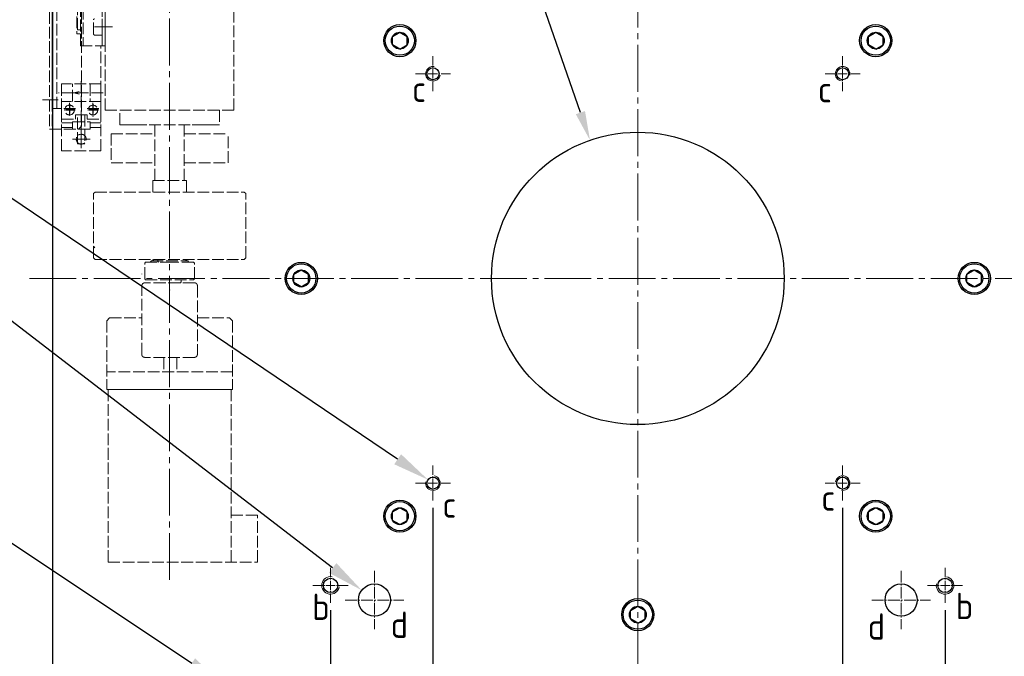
# Model space of a CAD drawing. Header units: millimetres. Extents: x 8836 to 10222, y 1969 to 2926.
# Tile 24 of 37: x 9194 to 9531, y 2358 to 2576. Entities that reach past the tile are written whole.
import ezdxf

# ---------------------------------------------------------------- set-up
doc = ezdxf.new("R2010")
doc.units = ezdxf.units.MM
doc.header["$LTSCALE"] = 0.8
for name, pattern in [('CENTER', [7, 4, -1, 1, -1]), ('GEN3', [6.25, 5, -1.25]), ('GEN7', [13.75, 10, -1.25, 1.25, -1.25])]:
    doc.linetypes.add(name, pattern=pattern)
doc.layers.get('0').update_dxf_attribs({"lineweight": 30})
for name, color, linetype, lineweight in [('3', 6, 'GEN3', 15), ('5', 3, 'Continuous', 15), ('6', 2, 'Continuous', 15), ('7', 4, 'GEN7', 15), ('AM_0', 7, 'Continuous', 30)]:
    doc.layers.add(name, color=color, linetype=linetype, lineweight=lineweight)
doc.styles.get("Standard").update_dxf_attribs({"font": 'ISOCP.SHX', "bigfont": 'EXTFONT.SHX'})
doc.dimstyles.new('GEN-ISO$0', dxfattribs={"dimtxt": 3.2, "dimasz": 2.5, "dimexe": 1, "dimexo": 0.5, "dimgap": 1, "dimtad": 1, "dimdec": 3, "dimdsep": 46, "dimtxsty": 'STANDARD', "dimblk1": 'OPEN', "dimblk2": 'OPEN', "dimsah": 1, "dimcen": 0, "dimclrd": 256, "dimclre": 256, "dimclrt": 2, "dimadec": 0, "dimazin": 0, "dimtp": 0.1, "dimtm": 0.1, "dimtfac": 0.71, "dimtdec": 3, "dimtmove": 0, "dimatfit": 3, "dimldrblk": 'OPEN', "dimfxl": 1, "dimtzin": 0, "dimarcsym": 0})
doc.dimstyles.new('GEN-ISO$3', dxfattribs={"dimtxt": 3.2, "dimasz": 2.5, "dimexe": 1, "dimexo": 0.5, "dimgap": 1, "dimtad": 1, "dimtoh": 1, "dimdec": 3, "dimdsep": 46, "dimtxsty": 'STANDARD', "dimblk1": 'OPEN', "dimblk2": 'OPEN', "dimsah": 1, "dimcen": 0, "dimclrd": 256, "dimclre": 256, "dimclrt": 2, "dimadec": 0, "dimazin": 0, "dimtp": 0.1, "dimtm": 0.1, "dimtfac": 0.71, "dimtdec": 3, "dimtofl": 0, "dimtmove": 0, "dimatfit": 0, "dimldrblk": 'OPEN', "dimfxl": 1, "dimtzin": 0, "dimarcsym": 0})

# ---------------------------------------------------------------- blocks, each defined once
blk = doc.blocks.new('_OPEN')
at = {"color": 0, "linetype": 'ByBlock'}
for p, q in [((-1, 0.167), (0, 0)), ((0, 0), (-1, -0.167)), ((0, 0), (-1, 0))]:
    blk.add_line(p, q, dxfattribs=at)
blk = doc.blocks.new('*D324')
at = {"layer": '5', "lineweight": -2, "transparency": 16777216}
for p, q in [((9335.59, 2409.07), (9335.59, 2237.7)), ((9475.59, 2409.07), (9475.59, 2237.7)), ((9348.09, 2242.7), (9463.09, 2242.7))]:
    blk.add_line(p, q, dxfattribs=at)
at = {"layer": '5', "transparency": 16777216}
blk.add_solid([(9463.09, 2244.79), (9463.09, 2240.62), (9475.59, 2242.7)], dxfattribs=at)
at = {"layer": 'DEFPOINTS', "color": 0, "transparency": 16777216}
for p in [(9335.59, 2411.57), (9475.59, 2411.57), (9475.59, 2242.7)]:
    blk.add_point(p, dxfattribs=at)
at = {"layer": '5', "lineweight": -2, "transparency": 16777216, "xscale": 12.5, "yscale": 12.5, "zscale": 12.5, "rotation": 180}
blk.add_blockref('_OPEN', (9335.59, 2242.7), dxfattribs=at)
at = {"layer": '5', "color": 2, "transparency": 16777216, "insert": (9405.59, 2252.7), "char_height": 10, "attachment_point": 5}
blk.add_mtext('□140', dxfattribs=at)
blk = doc.blocks.new('*D325')
at = {"layer": '5', "lineweight": -2, "transparency": 16777216}
for p, q in [((9300.59, 2374.07), (9300.59, 2213.93)), ((9510.59, 2374.07), (9510.59, 2213.93)), ((9313.09, 2218.93), (9498.09, 2218.93))]:
    blk.add_line(p, q, dxfattribs=at)
at = {"layer": '5', "transparency": 16777216}
blk.add_solid([(9498.09, 2221.01), (9498.09, 2216.84), (9510.59, 2218.93)], dxfattribs=at)
at = {"layer": 'DEFPOINTS', "color": 0, "transparency": 16777216}
for p in [(9300.59, 2376.57), (9510.59, 2376.57), (9510.59, 2218.93)]:
    blk.add_point(p, dxfattribs=at)
at = {"layer": '5', "lineweight": -2, "transparency": 16777216, "xscale": 12.5, "yscale": 12.5, "zscale": 12.5, "rotation": 180}
blk.add_blockref('_OPEN', (9300.59, 2218.93), dxfattribs=at)
at = {"layer": '5', "color": 2, "transparency": 16777216, "insert": (9405.59, 2228.93), "char_height": 10, "attachment_point": 5}
blk.add_mtext('□210', dxfattribs=at)
blk = doc.blocks.new('*D333')
at = {"layer": '5', "lineweight": -2, "transparency": 16777216}
for p, q in [((9135.2, 2553.03), (9065.79, 2553.03)), ((9323.52, 2425.73), (9135.2, 2553.03))]:
    blk.add_line(p, q, dxfattribs=at)
at = {"layer": '5', "transparency": 16777216}
blk.add_solid([(9324.69, 2427.45), (9322.35, 2424), (9333.87, 2418.73)], dxfattribs=at)
at = {"layer": 'DEFPOINTS', "color": 0, "transparency": 16777216}
for p in [(9333.87, 2418.73), (9337.3, 2416.41)]:
    blk.add_point(p, dxfattribs=at)
at = {"layer": '5', "color": 2, "transparency": 16777216, "insert": (9098, 2563.03), "char_height": 10, "attachment_point": 5}
blk.add_mtext('4-M5深さ15', dxfattribs=at)
blk = doc.blocks.new('*D334')
at = {"layer": '5', "lineweight": -2, "transparency": 16777216}
for p, q in [((9142.39, 2429.78), (9073.98, 2429.78)), ((9253.14, 2355.87), (9142.39, 2429.78))]:
    blk.add_line(p, q, dxfattribs=at)
at = {"layer": '5', "transparency": 16777216}
blk.add_solid([(9254.3, 2357.6), (9251.99, 2354.14), (9263.54, 2348.93)], dxfattribs=at)
at = {"layer": 'DEFPOINTS', "color": 0, "transparency": 16777216}
for p in [(9263.54, 2348.93), (9267.63, 2346.2)]:
    blk.add_point(p, dxfattribs=at)
at = {"layer": '5', "color": 2, "transparency": 16777216, "insert": (9105.69, 2439.78), "char_height": 10, "attachment_point": 5}
blk.add_mtext('8-M6深さ15', dxfattribs=at)
blk = doc.blocks.new('*D341')
at = {"layer": '5', "lineweight": -2, "transparency": 16777216}
for p, q in [((9156.56, 2499.74), (9058.23, 2499.74)), ((9301.31, 2388.53), (9156.56, 2499.74))]:
    blk.add_line(p, q, dxfattribs=at)
at = {"layer": '5', "transparency": 16777216}
blk.add_solid([(9302.58, 2390.19), (9300.04, 2386.88), (9311.23, 2380.92)], dxfattribs=at)
at = {"layer": 'DEFPOINTS', "color": 0, "transparency": 16777216}
for p in [(9311.23, 2380.92), (9319.95, 2374.22)]:
    blk.add_point(p, dxfattribs=at)
at = {"layer": '5', "color": 2, "transparency": 16777216, "insert": (9104.9, 2509.74), "char_height": 10, "attachment_point": 5}
blk.add_mtext('丸カンボルト用穴', dxfattribs=at)
blk = doc.blocks.new('*D323')
at = {"layer": '5', "lineweight": -2, "transparency": 16777216}
for p, q in [((9137.19, 2369.71), (9068.78, 2369.71)), ((9226.19, 2329.13), (9137.19, 2369.71))]:
    blk.add_line(p, q, dxfattribs=at)
at = {"layer": '5', "transparency": 16777216}
blk.add_solid([(9227.05, 2331.03), (9225.33, 2327.24), (9237.56, 2323.95)], dxfattribs=at)
at = {"layer": 'DEFPOINTS', "color": 0, "transparency": 16777216}
for p in [(9237.56, 2323.95), (9243.61, 2321.19)]:
    blk.add_point(p, dxfattribs=at)
at = {"layer": '5', "color": 2, "transparency": 16777216, "insert": (9100.49, 2379.71), "char_height": 10, "attachment_point": 5}
blk.add_mtext('8-M8深さ15', dxfattribs=at)
blk = doc.blocks.new('*D340')
at = {"layer": '5', "lineweight": -2, "transparency": 16777216}
for p, q in [((9358.14, 2624.77), (9290.31, 2624.77)), ((9385.98, 2544.27), (9358.14, 2624.77))]:
    blk.add_line(p, q, dxfattribs=at)
at = {"layer": '5', "transparency": 16777216}
blk.add_solid([(9387.55, 2544.82), (9384.4, 2543.73), (9389.25, 2534.82)], dxfattribs=at)
at = {"layer": 'DEFPOINTS', "color": 0, "transparency": 16777216}
for p in [(9389.25, 2534.82), (9421.93, 2440.31)]:
    blk.add_point(p, dxfattribs=at)
at = {"layer": '5', "color": 2, "transparency": 16777216, "insert": (9322.22, 2634.93), "char_height": 11.2, "attachment_point": 5}
blk.add_mtext('∅100(貫通)', dxfattribs=at)
blk = doc.blocks.new('19012810')
at = {"color": 4, "linetype": 'CENTER'}
for p, q in [((7599.79, 5612.76), (7599.79, 5608.94)), ((7599.94, 5612.76), (7599.94, 5608.94)), ((7601.91, 5610.87), (7597.66, 5610.87)), ((7601.91, 5602.87), (7597.84, 5602.87)), ((7599.79, 5604.79), (7599.79, 5601.15)), ((7599.94, 5604.79), (7599.94, 5601.15))]:
    blk.add_line(p, q, dxfattribs=at)
at = {"color": 7, "linetype": 'Continuous'}
blk.add_point((7598.19, 5602.87), dxfattribs=at)
at = {"layer": '3'}
for p, q in [((7445.29, 5616.07), (7445.29, 5667.07)), ((7445.29, 5667.07), (7461.29, 5667.07)), ((7461.29, 5658.07), (7461.29, 5667.07)), ((7548.79, 5662.57), (7549.29, 5663.07)), ((7549.29, 5663.07), (7571.29, 5663.07)), ((7571.79, 5662.57), (7571.29, 5663.07)), ((7548.79, 5611.57), (7548.79, 5662.57)), ((7571.79, 5611.57), (7571.79, 5662.57)), ((7445.29, 5658.07), (7504.29, 5658.07)), ((7527.79, 5658.57), (7504.29, 5658.57)), ((7504.29, 5615.57), (7504.29, 5658.57)), ((7504.29, 5616.07), (7504.29, 5658.07)), ((7504.29, 5616.07), (7504.29, 5658.07)), ((7504.29, 5657.07), (7504.29, 5617.07)), ((7504.29, 5657.07), (7504.29, 5617.07)), ((7510.29, 5658.57), (7510.29, 5615.57)), ((7527.79, 5658.57), (7528.79, 5657.57)), ((7528.79, 5646.57), (7528.79, 5657.57)), ((7581.79, 5657.07), (7591.79, 5657.07)), ((7581.79, 5657.07), (7591.79, 5657.07)), ((7581.79, 5642.07), (7581.79, 5657.07)), ((7591.79, 5642.07), (7591.79, 5657.07)), ((7599.79, 5659.07), (7650.29, 5659.07)), ((7599.79, 5615.07), (7599.79, 5659.07)), ((7599.79, 5654.07), (7594.79, 5654.07)), ((7594.79, 5654.07), (7594.79, 5620.07)), ((7594.79, 5650.32), (7594.79, 5651.82)), ((7594.79, 5646.32), (7594.79, 5650.32)), ((7539.79, 5646.56), (7516.29, 5646.56)), ((7594.79, 5644.82), (7594.79, 5646.32)), ((7515.29, 5645.56), (7515.29, 5628.57)), ((7540.79, 5645.56), (7540.79, 5628.57)), ((7542.09, 5645.57), (7541.79, 5645.27)), ((7541.79, 5628.87), (7541.79, 5645.27)), ((7542.09, 5645.57), (7547.49, 5645.57)), ((7547.49, 5645.57), (7547.79, 5645.27)), ((7547.79, 5645.27), (7547.79, 5637.07)), ((7547.79, 5643.57), (7547.79, 5645.27)), ((7547.79, 5643.57), (7547.99, 5643.57)), ((7548.29, 5643.27), (7547.99, 5643.57)), ((7548.29, 5630.87), (7548.29, 5643.27)), ((7515.29, 5639.57), (7510.29, 5639.57)), ((7541.09, 5641.07), (7540.79, 5640.77)), ((7540.79, 5640.77), (7540.79, 5633.37)), ((7541.09, 5641.07), (7541.79, 5641.07)), ((7548.29, 5642.52), (7548.59, 5642.82)), ((7548.59, 5642.82), (7548.79, 5642.82)), ((7575.79, 5642.82), (7571.79, 5642.82)), ((7575.79, 5631.32), (7575.79, 5642.82)), ((7594.79, 5642.07), (7575.79, 5642.07)), ((7594.79, 5642.07), (7575.79, 5642.07)), ((7537.62, 5637.07), (7538.95, 5637.07)), ((7547.79, 5628.87), (7547.79, 5637.07)), ((7515.29, 5635.07), (7510.29, 5635.07)), ((7547.79, 5633.37), (7548.09, 5633.07)), ((7548.09, 5633.07), (7548.79, 5633.07)), ((7547.79, 5630.57), (7547.99, 5630.57)), ((7547.99, 5630.57), (7548.29, 5630.87)), ((7548.29, 5631.62), (7548.59, 5631.32)), ((7548.59, 5631.32), (7548.79, 5631.32)), ((7571.79, 5631.32), (7575.79, 5631.32)), ((7594.79, 5632.07), (7575.79, 5632.07)), ((7594.79, 5632.07), (7575.79, 5632.07)), ((7581.79, 5617.07), (7581.79, 5632.07)), ((7591.79, 5617.07), (7591.79, 5632.07)), ((7516.29, 5627.57), (7539.79, 5627.57)), ((7528.79, 5616.57), (7528.79, 5627.57)), ((7542.09, 5628.57), (7541.79, 5628.87)), ((7542.09, 5628.57), (7547.49, 5628.57)), ((7547.49, 5628.57), (7547.79, 5628.87)), ((7594.79, 5629.31), (7594.79, 5627.81)), ((7594.79, 5627.81), (7594.79, 5623.81)), ((7594.79, 5623.81), (7594.79, 5622.31)), ((7594.79, 5620.07), (7599.79, 5620.07)), ((7445.29, 5616.07), (7504.29, 5616.07)), ((7528.79, 5616.57), (7527.79, 5615.57)), ((7591.79, 5617.07), (7581.79, 5617.07)), ((7591.79, 5617.07), (7581.79, 5617.07)), ((7527.79, 5615.57), (7504.29, 5615.57)), ((7585.89, 5613.57), (7585.89, 5600.17)), ((7585.89, 5613.57), (7585.89, 5600.17)), ((7585.89, 5613.57), (7621.79, 5613.57)), ((7593.89, 5613.57), (7593.89, 5609.87)), ((7595.49, 5613.57), (7595.49, 5609.87)), ((7596.79, 5613.57), (7608.79, 5613.57)), ((7596.79, 5608.87), (7596.79, 5613.57)), ((7599.79, 5615.07), (7650.29, 5615.07)), ((7602.79, 5613.57), (7602.79, 5600.17)), ((7605.79, 5614.34), (7605.79, 5599.12)), ((7608.79, 5613.57), (7608.79, 5600.17)), ((7644.79, 5615.07), (7621.79, 5615.07)), ((7621.79, 5606.57), (7621.79, 5615.07)), ((7621.79, 5614.07), (7644.79, 5614.07)), ((7641.29, 5615.07), (7623.29, 5615.07)), ((7625.54, 5611.37), (7625.54, 5614.07)), ((7625.54, 5614.07), (7631.04, 5614.07)), ((7548.79, 5611.57), (7549.29, 5611.07)), ((7549.29, 5611.07), (7571.29, 5611.07)), ((7571.79, 5611.57), (7571.29, 5611.07)), ((7593.39, 5609.87), (7593.39, 5603.87)), ((7595.89, 5609.87), (7593.39, 5609.87)), ((7595.89, 5603.87), (7595.89, 5609.87)), ((7599.94, 5612.47), (7599.79, 5612.47)), ((7599.79, 5609.27), (7599.94, 5609.27)), ((7608.79, 5609.87), (7602.79, 5609.87)), ((7605.79, 5604.39), (7605.79, 5609.34)), ((7625.84, 5611.07), (7630.74, 5611.07)), ((7609.72, 5606.87), (7587.03, 5606.87)), ((7598.29, 5608.12), (7588.29, 5608.12)), ((7588.29, 5605.62), (7588.29, 5608.12)), ((7593.39, 5605.97), (7594.39, 5606.97)), ((7593.39, 5595.97), (7593.39, 5605.97)), ((7594.39, 5606.97), (7672.39, 5606.97)), ((7598.29, 5608.87), (7596.79, 5608.87)), ((7598.29, 5604.87), (7598.29, 5608.87)), ((7605.79, 5604.39), (7605.33, 5606.11)), ((7605.79, 5604.39), (7606.25, 5606.11)), ((7644.79, 5607.57), (7621.79, 5607.57)), ((7644.79, 5607.57), (7621.79, 5607.57)), ((7621.79, 5606.57), (7644.79, 5606.57)), ((7621.79, 5606.57), (7644.79, 5606.57)), ((7625.89, 5605.37), (7625.89, 5606.57)), ((7627.29, 5605.62), (7627.29, 5606.57)), ((7588.29, 5605.62), (7598.29, 5605.62)), ((7593.39, 5603.87), (7595.89, 5603.87)), ((7593.89, 5603.87), (7593.89, 5600.17)), ((7595.49, 5603.87), (7595.49, 5600.17)), ((7596.79, 5600.17), (7596.79, 5604.87)), ((7598.29, 5604.87), (7596.79, 5604.87)), ((7599.94, 5604.47), (7599.79, 5604.47)), ((7602.79, 5603.87), (7608.79, 5603.87)), ((7631.89, 5605.37), (7625.89, 5605.37)), ((7627.29, 5605.62), (7637.29, 5605.62)), ((7585.89, 5600.17), (7600.39, 5600.17)), ((7608.79, 5600.17), (7596.79, 5600.17)), ((7599.79, 5601.27), (7599.94, 5601.27)), ((7600.39, 5600.17), (7600.39, 5596.97)), ((7673.39, 5596.97), (7593.39, 5596.97)), ((7673.39, 5595.97), (7593.39, 5595.97)), ((7600.39, 5598.57), (7666.39, 5598.57)), ((7600.39, 5596.97), (7666.39, 5596.97)), ((7600.39, 5596.97), (7666.39, 5596.97))]:
    blk.add_line(p, q, dxfattribs=at)
for points in [[(7515.29, 5645.56), (7515.29, 5645.57), (7515.29, 5645.58), (7515.29, 5645.6), (7515.29, 5645.6), (7515.29, 5645.61), (7515.29, 5645.62), (7515.29, 5645.64), (7515.29, 5645.65), (7515.29, 5645.67), (7515.3, 5645.68), (7515.3, 5645.69), (7515.3, 5645.7), (7515.3, 5645.71), (7515.3, 5645.73), (7515.3, 5645.74), (7515.31, 5645.76), (7515.31, 5645.77), (7515.31, 5645.78), (7515.31, 5645.79), (7515.32, 5645.8), (7515.32, 5645.81), (7515.32, 5645.82), (7515.32, 5645.83), (7515.33, 5645.84), (7515.33, 5645.86), (7515.33, 5645.86), (7515.34, 5645.87), (7515.34, 5645.88), (7515.35, 5645.9), (7515.35, 5645.91), (7515.36, 5645.92), (7515.36, 5645.94), (7515.36, 5645.94), (7515.37, 5645.95), (7515.37, 5645.96), (7515.38, 5645.98), (7515.38, 5645.99), (7515.39, 5646), (7515.4, 5646.01), (7515.4, 5646.02), (7515.4, 5646.03), (7515.41, 5646.04), (7515.42, 5646.05), (7515.42, 5646.07), (7515.43, 5646.08), (7515.44, 5646.09), (7515.44, 5646.1), (7515.45, 5646.1), (7515.46, 5646.12), (7515.46, 5646.13), (7515.47, 5646.14), (7515.48, 5646.15), (7515.49, 5646.17), (7515.5, 5646.17), (7515.5, 5646.18), (7515.51, 5646.19), (7515.52, 5646.2), (7515.53, 5646.21), (7515.54, 5646.22), (7515.55, 5646.23), (7515.55, 5646.24), (7515.56, 5646.24), (7515.57, 5646.25), (7515.58, 5646.26), (7515.58, 5646.27), (7515.59, 5646.27), (7515.6, 5646.28), (7515.61, 5646.29), (7515.61, 5646.3), (7515.62, 5646.3), (7515.63, 5646.31), (7515.64, 5646.32), (7515.65, 5646.33), (7515.66, 5646.34), (7515.67, 5646.35), (7515.68, 5646.35), (7515.68, 5646.36), (7515.7, 5646.37), (7515.71, 5646.38), (7515.72, 5646.38), (7515.73, 5646.39), (7515.74, 5646.4), (7515.75, 5646.4), (7515.76, 5646.41), (7515.77, 5646.42), (7515.78, 5646.42), (7515.8, 5646.43), (7515.81, 5646.44), (7515.82, 5646.45), (7515.83, 5646.45), (7515.83, 5646.45), (7515.85, 5646.46), (7515.86, 5646.47), (7515.87, 5646.47), (7515.89, 5646.48), (7515.9, 5646.48), (7515.9, 5646.49), (7515.91, 5646.49), (7515.92, 5646.49), (7515.94, 5646.5), (7515.95, 5646.5), (7515.96, 5646.51), (7515.98, 5646.51), (7515.98, 5646.51), (7515.99, 5646.52), (7516.01, 5646.52), (7516.02, 5646.52), (7516.03, 5646.53), (7516.03, 5646.53), (7516.05, 5646.53), (7516.06, 5646.54), (7516.07, 5646.54), (7516.08, 5646.54), (7516.09, 5646.54), (7516.11, 5646.54), (7516.12, 5646.55), (7516.14, 5646.55), (7516.15, 5646.55), (7516.16, 5646.55), (7516.17, 5646.55), (7516.18, 5646.56), (7516.2, 5646.56), (7516.21, 5646.56), (7516.22, 5646.56), (7516.24, 5646.56), (7516.25, 5646.56), (7516.25, 5646.56), (7516.27, 5646.56), (7516.28, 5646.56), (7516.29, 5646.56)], [(7516.29, 5646.56), (7516.28, 5646.56), (7516.27, 5646.56), (7516.25, 5646.56), (7516.25, 5646.56), (7516.24, 5646.56), (7516.22, 5646.56), (7516.21, 5646.56), (7516.2, 5646.56), (7516.18, 5646.56), (7516.17, 5646.55), (7516.16, 5646.55), (7516.15, 5646.55), (7516.14, 5646.55), (7516.12, 5646.55), (7516.11, 5646.54), (7516.09, 5646.54), (7516.08, 5646.54), (7516.07, 5646.54), (7516.06, 5646.54), (7516.05, 5646.53), (7516.03, 5646.53), (7516.03, 5646.53), (7516.02, 5646.52), (7516.01, 5646.52), (7515.99, 5646.52), (7515.98, 5646.51), (7515.98, 5646.51), (7515.96, 5646.51), (7515.95, 5646.5), (7515.94, 5646.5), (7515.92, 5646.49), (7515.91, 5646.49), (7515.9, 5646.49), (7515.9, 5646.48), (7515.89, 5646.48), (7515.87, 5646.47), (7515.86, 5646.47), (7515.85, 5646.46), (7515.83, 5646.45), (7515.83, 5646.45), (7515.82, 5646.45), (7515.81, 5646.44), (7515.8, 5646.43), (7515.78, 5646.42), (7515.77, 5646.42), (7515.76, 5646.41), (7515.75, 5646.4), (7515.74, 5646.4), (7515.73, 5646.39), (7515.72, 5646.38), (7515.71, 5646.38), (7515.7, 5646.37), (7515.68, 5646.36), (7515.68, 5646.35), (7515.67, 5646.35), (7515.66, 5646.34), (7515.65, 5646.33), (7515.64, 5646.32), (7515.63, 5646.31), (7515.62, 5646.3), (7515.61, 5646.3), (7515.61, 5646.29), (7515.6, 5646.28), (7515.59, 5646.27), (7515.58, 5646.27), (7515.58, 5646.26), (7515.57, 5646.25), (7515.56, 5646.24), (7515.55, 5646.24), (7515.55, 5646.23), (7515.54, 5646.22), (7515.53, 5646.21), (7515.52, 5646.2), (7515.51, 5646.19), (7515.5, 5646.18), (7515.5, 5646.17), (7515.49, 5646.17), (7515.48, 5646.15), (7515.47, 5646.14), (7515.46, 5646.13), (7515.46, 5646.12), (7515.45, 5646.1), (7515.44, 5646.1), (7515.44, 5646.09), (7515.43, 5646.08), (7515.42, 5646.07), (7515.42, 5646.05), (7515.41, 5646.04), (7515.4, 5646.03), (7515.4, 5646.02), (7515.4, 5646.01), (7515.39, 5646), (7515.38, 5645.99), (7515.38, 5645.98), (7515.37, 5645.96), (7515.37, 5645.95), (7515.36, 5645.94), (7515.36, 5645.94), (7515.36, 5645.92), (7515.35, 5645.91), (7515.35, 5645.9), (7515.34, 5645.88), (7515.34, 5645.87), (7515.33, 5645.86), (7515.33, 5645.86), (7515.33, 5645.84), (7515.32, 5645.83), (7515.32, 5645.82), (7515.32, 5645.81), (7515.32, 5645.8), (7515.31, 5645.79), (7515.31, 5645.78), (7515.31, 5645.77), (7515.31, 5645.76), (7515.3, 5645.74), (7515.3, 5645.73), (7515.3, 5645.71), (7515.3, 5645.7), (7515.3, 5645.69), (7515.3, 5645.68), (7515.29, 5645.67), (7515.29, 5645.65), (7515.29, 5645.64), (7515.29, 5645.62), (7515.29, 5645.61), (7515.29, 5645.6), (7515.29, 5645.6), (7515.29, 5645.58), (7515.29, 5645.57), (7515.29, 5645.56)], [(7539.79, 5646.56), (7539.8, 5646.56), (7539.82, 5646.56), (7539.83, 5646.56), (7539.84, 5646.56), (7539.85, 5646.56), (7539.87, 5646.56), (7539.89, 5646.56), (7539.91, 5646.55), (7539.93, 5646.55), (7539.95, 5646.55), (7539.96, 5646.55), (7539.97, 5646.54), (7539.99, 5646.54), (7540.01, 5646.54), (7540.03, 5646.53), (7540.04, 5646.53), (7540.06, 5646.52), (7540.07, 5646.52), (7540.08, 5646.52), (7540.1, 5646.51), (7540.12, 5646.51), (7540.13, 5646.5)], [(7540.79, 5645.56), (7540.79, 5645.57), (7540.79, 5645.58), (7540.79, 5645.6), (7540.79, 5645.6), (7540.79, 5645.61), (7540.79, 5645.62), (7540.78, 5645.64), (7540.78, 5645.65), (7540.78, 5645.67), (7540.78, 5645.68), (7540.78, 5645.69), (7540.78, 5645.7), (7540.78, 5645.71), (7540.77, 5645.73), (7540.77, 5645.74), (7540.77, 5645.76), (7540.77, 5645.77), (7540.76, 5645.78), (7540.76, 5645.79), (7540.76, 5645.8), (7540.76, 5645.81), (7540.75, 5645.82), (7540.75, 5645.83), (7540.75, 5645.84), (7540.74, 5645.86), (7540.74, 5645.86), (7540.74, 5645.87), (7540.73, 5645.88), (7540.73, 5645.9), (7540.72, 5645.91), (7540.72, 5645.92), (7540.71, 5645.94), (7540.71, 5645.94), (7540.71, 5645.95), (7540.7, 5645.96), (7540.7, 5645.98), (7540.69, 5645.99), (7540.69, 5646), (7540.68, 5646.01), (7540.68, 5646.02), (7540.67, 5646.03), (7540.67, 5646.04), (7540.66, 5646.05), (7540.65, 5646.07), (7540.64, 5646.08), (7540.64, 5646.09), (7540.63, 5646.1), (7540.63, 5646.1), (7540.62, 5646.12), (7540.61, 5646.13), (7540.6, 5646.14), (7540.59, 5646.15), (7540.58, 5646.17), (7540.58, 5646.17), (7540.58, 5646.18), (7540.57, 5646.19), (7540.56, 5646.2), (7540.55, 5646.21), (7540.54, 5646.22), (7540.53, 5646.23), (7540.52, 5646.24), (7540.52, 5646.24), (7540.51, 5646.25), (7540.5, 5646.26), (7540.49, 5646.27), (7540.49, 5646.27), (7540.48, 5646.28), (7540.47, 5646.29), (7540.46, 5646.3), (7540.46, 5646.3), (7540.45, 5646.31), (7540.44, 5646.32), (7540.43, 5646.33), (7540.42, 5646.34), (7540.4, 5646.35), (7540.4, 5646.35), (7540.39, 5646.36), (7540.38, 5646.37), (7540.37, 5646.38), (7540.36, 5646.38), (7540.34, 5646.39), (7540.33, 5646.4), (7540.32, 5646.4), (7540.32, 5646.41), (7540.31, 5646.42), (7540.29, 5646.42), (7540.28, 5646.43), (7540.27, 5646.44), (7540.25, 5646.45), (7540.25, 5646.45), (7540.24, 5646.45), (7540.23, 5646.46), (7540.22, 5646.47), (7540.2, 5646.47), (7540.19, 5646.48), (7540.18, 5646.48), (7540.17, 5646.49), (7540.16, 5646.49), (7540.15, 5646.49), (7540.14, 5646.5), (7540.12, 5646.5), (7540.11, 5646.51), (7540.1, 5646.51), (7540.09, 5646.51), (7540.08, 5646.52), (7540.07, 5646.52), (7540.06, 5646.52), (7540.05, 5646.53), (7540.04, 5646.53), (7540.03, 5646.53), (7540.01, 5646.54), (7540, 5646.54), (7540, 5646.54), (7539.98, 5646.54), (7539.97, 5646.54), (7539.95, 5646.55), (7539.94, 5646.55), (7539.92, 5646.55), (7539.92, 5646.55), (7539.91, 5646.55), (7539.89, 5646.56), (7539.88, 5646.56), (7539.87, 5646.56), (7539.85, 5646.56), (7539.84, 5646.56), (7539.83, 5646.56), (7539.82, 5646.56), (7539.81, 5646.56), (7539.79, 5646.56), (7539.79, 5646.56)], [(7540.13, 5646.5), (7540.16, 5646.49), (7540.22, 5646.46), (7540.28, 5646.43), (7540.31, 5646.42), (7540.31, 5646.41), (7540.32, 5646.41), (7540.33, 5646.4), (7540.34, 5646.4), (7540.34, 5646.39), (7540.35, 5646.39), (7540.36, 5646.38), (7540.39, 5646.36), (7540.45, 5646.31), (7540.5, 5646.27), (7540.54, 5646.22), (7540.57, 5646.19), (7540.57, 5646.18), (7540.58, 5646.17), (7540.58, 5646.17), (7540.59, 5646.16), (7540.59, 5646.15), (7540.6, 5646.14), (7540.61, 5646.14), (7540.61, 5646.13), (7540.61, 5646.12), (7540.62, 5646.11), (7540.62, 5646.11), (7540.63, 5646.1), (7540.63, 5646.09), (7540.64, 5646.08), (7540.66, 5646.05), (7540.69, 5645.99), (7540.72, 5645.93), (7540.74, 5645.86), (7540.75, 5645.83), (7540.75, 5645.82), (7540.76, 5645.8), (7540.76, 5645.8), (7540.76, 5645.79), (7540.76, 5645.78), (7540.77, 5645.77), (7540.77, 5645.76), (7540.77, 5645.73), (7540.78, 5645.66), (7540.79, 5645.59), (7540.79, 5645.56)], [(7516.29, 5627.57), (7516.28, 5627.57), (7516.27, 5627.57), (7516.25, 5627.57), (7516.25, 5627.57), (7516.24, 5627.57), (7516.22, 5627.57), (7516.21, 5627.57), (7516.2, 5627.58), (7516.18, 5627.58), (7516.17, 5627.58), (7516.16, 5627.58), (7516.15, 5627.58), (7516.14, 5627.58), (7516.12, 5627.58), (7516.11, 5627.59), (7516.09, 5627.59), (7516.08, 5627.59), (7516.07, 5627.59), (7516.06, 5627.6), (7516.05, 5627.6), (7516.03, 5627.6), (7516.03, 5627.61), (7516.02, 5627.61), (7516.01, 5627.61), (7515.99, 5627.62), (7515.98, 5627.62), (7515.98, 5627.62), (7515.96, 5627.62), (7515.95, 5627.63), (7515.94, 5627.63), (7515.92, 5627.64), (7515.91, 5627.64), (7515.9, 5627.65), (7515.9, 5627.65), (7515.89, 5627.66), (7515.87, 5627.66), (7515.86, 5627.67), (7515.85, 5627.67), (7515.83, 5627.68), (7515.83, 5627.68), (7515.82, 5627.69), (7515.81, 5627.69), (7515.8, 5627.7), (7515.78, 5627.71), (7515.77, 5627.72), (7515.76, 5627.72), (7515.75, 5627.73), (7515.74, 5627.73), (7515.73, 5627.74), (7515.72, 5627.75), (7515.71, 5627.76), (7515.7, 5627.77), (7515.68, 5627.77), (7515.68, 5627.78), (7515.67, 5627.78), (7515.66, 5627.79), (7515.65, 5627.8), (7515.64, 5627.81), (7515.63, 5627.82), (7515.62, 5627.83), (7515.61, 5627.83), (7515.61, 5627.84), (7515.6, 5627.85), (7515.59, 5627.86), (7515.58, 5627.86), (7515.58, 5627.87), (7515.57, 5627.88), (7515.56, 5627.89), (7515.55, 5627.89), (7515.55, 5627.9), (7515.54, 5627.91), (7515.53, 5627.92), (7515.52, 5627.93), (7515.51, 5627.94), (7515.5, 5627.96), (7515.5, 5627.96), (7515.49, 5627.97), (7515.48, 5627.98), (7515.47, 5627.99), (7515.46, 5628), (7515.46, 5628.02), (7515.45, 5628.03), (7515.44, 5628.03), (7515.44, 5628.04), (7515.43, 5628.05), (7515.42, 5628.07), (7515.42, 5628.08), (7515.41, 5628.09), (7515.4, 5628.1), (7515.4, 5628.11), (7515.4, 5628.12), (7515.39, 5628.13), (7515.38, 5628.14), (7515.38, 5628.16), (7515.37, 5628.17), (7515.37, 5628.18), (7515.36, 5628.19), (7515.36, 5628.19), (7515.36, 5628.21), (7515.35, 5628.22), (7515.35, 5628.23), (7515.34, 5628.25), (7515.34, 5628.26), (7515.33, 5628.27), (7515.33, 5628.28), (7515.33, 5628.29), (7515.32, 5628.3), (7515.32, 5628.31), (7515.32, 5628.32), (7515.32, 5628.33), (7515.31, 5628.35), (7515.31, 5628.35), (7515.31, 5628.36), (7515.31, 5628.38), (7515.3, 5628.39), (7515.3, 5628.41), (7515.3, 5628.42), (7515.3, 5628.44), (7515.3, 5628.44), (7515.3, 5628.45), (7515.29, 5628.46), (7515.29, 5628.48), (7515.29, 5628.49), (7515.29, 5628.51), (7515.29, 5628.52), (7515.29, 5628.53), (7515.29, 5628.54), (7515.29, 5628.55), (7515.29, 5628.56), (7515.29, 5628.57)], [(7515.29, 5628.57), (7515.29, 5628.56), (7515.29, 5628.55), (7515.29, 5628.54), (7515.29, 5628.53), (7515.29, 5628.52), (7515.29, 5628.51), (7515.29, 5628.49), (7515.29, 5628.48), (7515.29, 5628.46), (7515.3, 5628.45), (7515.3, 5628.44), (7515.3, 5628.44), (7515.3, 5628.42), (7515.3, 5628.41), (7515.3, 5628.39), (7515.31, 5628.38), (7515.31, 5628.36), (7515.31, 5628.35), (7515.31, 5628.35), (7515.32, 5628.33), (7515.32, 5628.32), (7515.32, 5628.31), (7515.32, 5628.3), (7515.33, 5628.29), (7515.33, 5628.28), (7515.33, 5628.27), (7515.34, 5628.26), (7515.34, 5628.25), (7515.35, 5628.23), (7515.35, 5628.22), (7515.36, 5628.21), (7515.36, 5628.19), (7515.36, 5628.19), (7515.37, 5628.18), (7515.37, 5628.17), (7515.38, 5628.16), (7515.38, 5628.14), (7515.39, 5628.13), (7515.4, 5628.12), (7515.4, 5628.11), (7515.4, 5628.1), (7515.41, 5628.09), (7515.42, 5628.08), (7515.42, 5628.07), (7515.43, 5628.05), (7515.44, 5628.04), (7515.44, 5628.03), (7515.45, 5628.03), (7515.46, 5628.02), (7515.46, 5628), (7515.47, 5627.99), (7515.48, 5627.98), (7515.49, 5627.97), (7515.5, 5627.96), (7515.5, 5627.96), (7515.51, 5627.94), (7515.52, 5627.93), (7515.53, 5627.92), (7515.54, 5627.91), (7515.55, 5627.9), (7515.55, 5627.89), (7515.56, 5627.89), (7515.57, 5627.88), (7515.58, 5627.87), (7515.58, 5627.86), (7515.59, 5627.86), (7515.6, 5627.85), (7515.61, 5627.84), (7515.61, 5627.83), (7515.62, 5627.83), (7515.63, 5627.82), (7515.64, 5627.81), (7515.65, 5627.8), (7515.66, 5627.79), (7515.67, 5627.78), (7515.68, 5627.78), (7515.68, 5627.77), (7515.7, 5627.77), (7515.71, 5627.76), (7515.72, 5627.75), (7515.73, 5627.74), (7515.74, 5627.73), (7515.75, 5627.73), (7515.76, 5627.72), (7515.77, 5627.72), (7515.78, 5627.71), (7515.8, 5627.7), (7515.81, 5627.69), (7515.82, 5627.69), (7515.83, 5627.68), (7515.83, 5627.68), (7515.85, 5627.67), (7515.86, 5627.67), (7515.87, 5627.66), (7515.89, 5627.66), (7515.9, 5627.65), (7515.9, 5627.65), (7515.91, 5627.64), (7515.92, 5627.64), (7515.94, 5627.63), (7515.95, 5627.63), (7515.96, 5627.62), (7515.98, 5627.62), (7515.98, 5627.62), (7515.99, 5627.62), (7516.01, 5627.61), (7516.02, 5627.61), (7516.03, 5627.61), (7516.03, 5627.6), (7516.05, 5627.6), (7516.06, 5627.6), (7516.07, 5627.59), (7516.08, 5627.59), (7516.09, 5627.59), (7516.11, 5627.59), (7516.12, 5627.58), (7516.14, 5627.58), (7516.15, 5627.58), (7516.16, 5627.58), (7516.17, 5627.58), (7516.18, 5627.58), (7516.2, 5627.58), (7516.21, 5627.57), (7516.22, 5627.57), (7516.24, 5627.57), (7516.25, 5627.57), (7516.25, 5627.57), (7516.27, 5627.57), (7516.28, 5627.57), (7516.29, 5627.57)], [(7539.79, 5627.57), (7539.79, 5627.57), (7539.81, 5627.57), (7539.82, 5627.57), (7539.83, 5627.57), (7539.84, 5627.57), (7539.85, 5627.57), (7539.87, 5627.57), (7539.88, 5627.58), (7539.89, 5627.58), (7539.91, 5627.58), (7539.92, 5627.58), (7539.92, 5627.58), (7539.94, 5627.58), (7539.95, 5627.58), (7539.97, 5627.59), (7539.98, 5627.59), (7540, 5627.59), (7540, 5627.59), (7540.01, 5627.6), (7540.03, 5627.6), (7540.04, 5627.6), (7540.05, 5627.61), (7540.06, 5627.61), (7540.07, 5627.61), (7540.08, 5627.62), (7540.09, 5627.62), (7540.1, 5627.62), (7540.11, 5627.62), (7540.12, 5627.63), (7540.14, 5627.63), (7540.15, 5627.64), (7540.16, 5627.64), (7540.17, 5627.65), (7540.18, 5627.65), (7540.19, 5627.66), (7540.2, 5627.66), (7540.22, 5627.67), (7540.23, 5627.67), (7540.24, 5627.68), (7540.25, 5627.68), (7540.25, 5627.69), (7540.27, 5627.69), (7540.28, 5627.7), (7540.29, 5627.71), (7540.31, 5627.72), (7540.32, 5627.72), (7540.32, 5627.73), (7540.33, 5627.73), (7540.34, 5627.74), (7540.36, 5627.75), (7540.37, 5627.76), (7540.38, 5627.77), (7540.39, 5627.77), (7540.4, 5627.78), (7540.4, 5627.78), (7540.42, 5627.79), (7540.43, 5627.8), (7540.44, 5627.81), (7540.45, 5627.82), (7540.46, 5627.83), (7540.46, 5627.83), (7540.47, 5627.84), (7540.48, 5627.85), (7540.49, 5627.86), (7540.49, 5627.86), (7540.5, 5627.87), (7540.51, 5627.88), (7540.52, 5627.89), (7540.52, 5627.89), (7540.53, 5627.9), (7540.54, 5627.91), (7540.55, 5627.92), (7540.56, 5627.93), (7540.57, 5627.94), (7540.58, 5627.96), (7540.58, 5627.96), (7540.58, 5627.97), (7540.59, 5627.98), (7540.6, 5627.99), (7540.61, 5628), (7540.62, 5628.02), (7540.63, 5628.03), (7540.63, 5628.03), (7540.64, 5628.04), (7540.64, 5628.05), (7540.65, 5628.07), (7540.66, 5628.08), (7540.67, 5628.09), (7540.67, 5628.1), (7540.68, 5628.11), (7540.68, 5628.12), (7540.69, 5628.13), (7540.69, 5628.14), (7540.7, 5628.16), (7540.7, 5628.17), (7540.71, 5628.18), (7540.71, 5628.19), (7540.71, 5628.19), (7540.72, 5628.21), (7540.72, 5628.22), (7540.73, 5628.23), (7540.73, 5628.25), (7540.74, 5628.26), (7540.74, 5628.27), (7540.74, 5628.28), (7540.75, 5628.29), (7540.75, 5628.3), (7540.75, 5628.31), (7540.76, 5628.32), (7540.76, 5628.33), (7540.76, 5628.35), (7540.76, 5628.35), (7540.77, 5628.36), (7540.77, 5628.38), (7540.77, 5628.39), (7540.77, 5628.41), (7540.78, 5628.42), (7540.78, 5628.44), (7540.78, 5628.44), (7540.78, 5628.45), (7540.78, 5628.46), (7540.78, 5628.48), (7540.78, 5628.49), (7540.79, 5628.51), (7540.79, 5628.52), (7540.79, 5628.53), (7540.79, 5628.54), (7540.79, 5628.55), (7540.79, 5628.56), (7540.79, 5628.57)], [(7539.81, 5627.57), (7539.81, 5627.57), (7539.8, 5627.57), (7539.79, 5627.57), (7539.79, 5627.57)], [(7539.86, 5627.57), (7539.85, 5627.57), (7539.83, 5627.57), (7539.82, 5627.57), (7539.81, 5627.57)], [(7540.15, 5627.64), (7540.14, 5627.64), (7540.13, 5627.63), (7540.11, 5627.62), (7540.1, 5627.62), (7540.1, 5627.62), (7540.08, 5627.61), (7540.06, 5627.61), (7540.05, 5627.61), (7540.03, 5627.6), (7540.02, 5627.6), (7540.01, 5627.6), (7540, 5627.59), (7539.98, 5627.59), (7539.97, 5627.59), (7539.95, 5627.58), (7539.93, 5627.58), (7539.92, 5627.58), (7539.91, 5627.58), (7539.9, 5627.58), (7539.88, 5627.58), (7539.87, 5627.57), (7539.86, 5627.57)], [(7540.26, 5627.69), (7540.24, 5627.68), (7540.2, 5627.66), (7540.17, 5627.65), (7540.15, 5627.64)], [(7540.3, 5627.71), (7540.29, 5627.71), (7540.28, 5627.7), (7540.26, 5627.69), (7540.26, 5627.69)], [(7540.59, 5627.97), (7540.58, 5627.97), (7540.57, 5627.95), (7540.56, 5627.93), (7540.55, 5627.92), (7540.54, 5627.91), (7540.53, 5627.9), (7540.51, 5627.88), (7540.5, 5627.87), (7540.48, 5627.85), (7540.47, 5627.84), (7540.46, 5627.83), (7540.45, 5627.82), (7540.44, 5627.81), (7540.42, 5627.8), (7540.4, 5627.78), (7540.38, 5627.77), (7540.37, 5627.76), (7540.36, 5627.75), (7540.35, 5627.74), (7540.33, 5627.73), (7540.31, 5627.72), (7540.3, 5627.71)], [(7540.79, 5628.57), (7540.79, 5628.55), (7540.79, 5628.52), (7540.78, 5628.48), (7540.78, 5628.47), (7540.78, 5628.45), (7540.78, 5628.41), (7540.77, 5628.38), (7540.76, 5628.34), (7540.75, 5628.31), (7540.74, 5628.27), (7540.74, 5628.26), (7540.73, 5628.24), (7540.72, 5628.21), (7540.71, 5628.18), (7540.69, 5628.14), (7540.68, 5628.11), (7540.66, 5628.08), (7540.65, 5628.07), (7540.64, 5628.05), (7540.62, 5628.02), (7540.6, 5627.99), (7540.59, 5627.97)]]:
    blk.add_lwpolyline(points, dxfattribs=at)
blk.add_circle((7589.89, 5606.87), 1.7, dxfattribs=at)
for centre, radius, start, end in [((7599.79, 5610.87), 1.6, 90, 270), ((7599.94, 5610.87), 1.6, 270, 90), ((7625.84, 5611.37), 0.3, 180, 270), ((7630.74, 5611.37), 0.3, 270, 0), ((7599.79, 5602.87), 1.6, 90, 270), ((7599.94, 5602.87), 1.6, 270, 90)]:
    blk.add_arc(centre, radius, start, end, dxfattribs=at)
at = {"layer": '3', "extrusion": (-1, 1e-16, 0)}
blk.add_point((7538.29, 5637.07), dxfattribs=at)
blk.add_point((7538.29, 5637.07), dxfattribs=at)
at = {"layer": '3', "extrusion": (1, -1e-16, 0)}
blk.add_point((7538.29, 5637.07), dxfattribs=at)
at = {"layer": '7', "ltscale": 2}
blk.add_line((7439.15, 5637.07), (7678.64, 5637.07), dxfattribs=at)
at = {"layer": '7'}
for p, q in [((7628.29, 5611.44), (7628.29, 5617.58)), ((7600.39, 5612.87), (7600.39, 5608.87)), ((7589.89, 5603.87), (7589.89, 5609.87)), ((7598.39, 5610.87), (7602.39, 5610.87)), ((7592.89, 5606.87), (7586.89, 5606.87)), ((7598.39, 5602.87), (7602.39, 5602.87)), ((7600.39, 5604.87), (7600.39, 5600.87)), ((7603.39, 5599.03), (7603.39, 5593.65))]:
    blk.add_line(p, q, dxfattribs=at)

msp = doc.modelspace()

# ---------------------------------------------------------------- linework, layer by layer
for p, q in [((9205.5874, 2682.5676), (9205.5874, 2292.5676)), ((9205.5874, 2629.0676), (9205.5874, 2521.0676)), ((9321.7701, 2570.3282), (9324.2701, 2571.7716)), ((9324.2701, 2571.7716), (9326.7701, 2570.3282)), ((9484.4047, 2570.3282), (9486.9047, 2571.7716)), ((9486.9047, 2571.7716), (9489.4047, 2570.3282)), ((9321.7701, 2567.4415), (9321.7701, 2570.3282)), ((9324.2701, 2565.9981), (9321.7701, 2567.4415)), ((9324.2701, 2565.9981), (9326.7701, 2567.4415)), ((9326.7701, 2567.4415), (9326.7701, 2570.3282)), ((9484.4047, 2567.4415), (9484.4047, 2570.3282)), ((9486.9047, 2565.9981), (9484.4047, 2567.4415)), ((9486.9047, 2565.9981), (9489.4047, 2567.4415)), ((9489.4047, 2567.4415), (9489.4047, 2570.3282)), ((9288.0874, 2489.0109), (9290.5874, 2490.4543)), ((9290.5874, 2490.4543), (9293.0874, 2489.0109)), ((9518.0874, 2489.0109), (9520.5874, 2490.4543)), ((9520.5874, 2490.4543), (9523.0874, 2489.0109)), ((9288.0874, 2486.1242), (9288.0874, 2489.0109)), ((9293.0874, 2486.1242), (9293.0874, 2489.0109)), ((9518.0874, 2486.1242), (9518.0874, 2489.0109)), ((9523.0874, 2486.1242), (9523.0874, 2489.0109)), ((9290.5874, 2484.6808), (9288.0874, 2486.1242)), ((9290.5874, 2484.6808), (9293.0874, 2486.1242)), ((9520.5874, 2484.6808), (9518.0874, 2486.1242)), ((9520.5874, 2484.6808), (9523.0874, 2486.1242)), ((9321.7701, 2407.6937), (9324.2701, 2409.137)), ((9321.7701, 2404.8069), (9321.7701, 2407.6937)), ((9324.2701, 2409.137), (9326.7701, 2407.6937)), ((9326.7701, 2404.8069), (9326.7701, 2407.6937)), ((9484.4047, 2407.6937), (9486.9047, 2409.137)), ((9484.4047, 2404.8069), (9484.4047, 2407.6937)), ((9486.9047, 2409.137), (9489.4047, 2407.6937)), ((9489.4047, 2404.8069), (9489.4047, 2407.6937)), ((9324.2701, 2403.3635), (9321.7701, 2404.8069)), ((9324.2701, 2403.3635), (9326.7701, 2404.8069)), ((9486.9047, 2403.3635), (9484.4047, 2404.8069)), ((9486.9047, 2403.3635), (9489.4047, 2404.8069)), ((9403.0874, 2374.0109), (9405.5874, 2375.4543)), ((9403.0874, 2371.1242), (9403.0874, 2374.0109)), ((9405.5874, 2375.4543), (9408.0874, 2374.0109)), ((9408.0874, 2371.1242), (9408.0874, 2374.0109)), ((9405.5874, 2369.6808), (9403.0874, 2371.1242)), ((9405.5874, 2369.6808), (9408.0874, 2371.1242))]:
    msp.add_line(p, q)
at = {"ltscale": 2}
msp.add_line((9205.5874, 2682.5676), (9205.5874, 2292.5676), dxfattribs=at)
for centre, radius in [((9324.2701, 2568.8848), 5.5), ((9486.9047, 2568.8848), 5.5), ((9324.2701, 2568.8848), 5), ((9486.9047, 2568.8848), 5), ((9335.5874, 2557.5676), 2.067), ((9475.5874, 2557.5676), 2.067), ((9290.5874, 2487.5676), 5.5), ((9290.5874, 2487.5676), 5), ((9520.5874, 2487.5676), 5.5), ((9520.5874, 2487.5676), 5), ((9335.5874, 2417.5676), 2.067), ((9475.5874, 2417.5676), 2.067), ((9324.2701, 2406.2503), 5.5), ((9324.2701, 2406.2503), 5), ((9486.9047, 2406.2503), 5.5), ((9486.9047, 2406.2503), 5), ((9300.5874, 2382.5676), 2.4587), ((9315.5874, 2377.5676), 5.5), ((9495.5874, 2377.5676), 5.5), ((9510.5874, 2382.5676), 2.4587), ((9405.5874, 2372.5676), 5.5), ((9405.5874, 2372.5676), 5)]:
    msp.add_circle(centre, radius, dxfattribs=at)
for centre, radius in [((9324.2701, 2568.8848), 2.8868), ((9486.9047, 2568.8848), 2.8868), ((9405.5874, 2487.5676), 50), ((9290.5874, 2487.5676), 2.8868), ((9520.5874, 2487.5676), 2.8868), ((9324.2701, 2406.2503), 2.8868), ((9486.9047, 2406.2503), 2.8868), ((9405.5874, 2372.5676), 2.8868)]:
    msp.add_circle(centre, radius)
at = {"layer": '3'}
msp.add_line((9220.0872, 2498.0676), (9219.5872, 2498.5675), dxfattribs=at)
for points in [[(9236.0923, 2489.0906), (9236.0922, 2489.0867), (9236.0921, 2489.079), (9236.092, 2489.0713), (9236.092, 2489.0675)], [(9236.0946, 2489.1388), (9236.094, 2489.1306), (9236.0931, 2489.1145), (9236.0925, 2489.0985), (9236.0923, 2489.0906)]]:
    msp.add_lwpolyline(points, dxfattribs=at)
at = {"layer": '3', "extrusion": (2e-16, -1, 0)}
msp.add_point((9245.5873, 2487.5675), dxfattribs=at)
msp.add_point((9245.5873, 2487.5675), dxfattribs=at)
at = {"layer": '3', "extrusion": (-2e-16, 1, 0)}
msp.add_point((9245.5873, 2487.5675), dxfattribs=at)
at = {"layer": '6', "ltscale": 2}
for centre, radius, start, end in [((9335.5874, 2557.5676), 2.5, 80, 350), ((9475.5874, 2557.5676), 2.5, 350, 260), ((9335.5874, 2417.5676), 2.5, 170, 80), ((9475.5874, 2417.5676), 2.5, 260, 170), ((9300.5874, 2382.5676), 3, 80, 350), ((9510.5874, 2382.5676), 3, 170, 80)]:
    msp.add_arc(centre, radius, start, end, dxfattribs=at)
at = {"layer": '7', "ltscale": 2}
for p, q in [((9405.5874, 2699.4296), (9405.5874, 2279.6538)), ((9197.6736, 2487.5676), (9613.5012, 2487.5676))]:
    msp.add_line(p, q, dxfattribs=at)
at = {"layer": '7', "ltscale": 0.4}
for p, q in [((9335.5874, 2563.5676), (9335.5874, 2551.5676)), ((9475.5874, 2563.5676), (9475.5874, 2551.5676)), ((9329.5874, 2557.5676), (9341.5874, 2557.5676)), ((9469.5874, 2557.5676), (9481.5874, 2557.5676)), ((9335.5874, 2423.5676), (9335.5874, 2411.5676)), ((9475.5874, 2423.5676), (9475.5874, 2411.5676)), ((9329.5874, 2417.5676), (9341.5874, 2417.5676)), ((9469.5874, 2417.5676), (9481.5874, 2417.5676)), ((9300.5874, 2388.5676), (9300.5874, 2376.5676)), ((9510.5874, 2388.5676), (9510.5874, 2376.5676)), ((9294.5874, 2382.5676), (9306.5874, 2382.5676)), ((9504.5874, 2382.5676), (9516.5874, 2382.5676))]:
    msp.add_line(p, q, dxfattribs=at)
at = {"layer": '7', "ltscale": 0.5}
for p, q in [((9315.5874, 2387.5676), (9315.5874, 2367.5676)), ((9495.5874, 2387.5676), (9495.5874, 2367.5676)), ((9305.5874, 2377.5676), (9325.5874, 2377.5676)), ((9485.5874, 2377.5676), (9505.5874, 2377.5676))]:
    msp.add_line(p, q, dxfattribs=at)

# ---------------------------------------------------------------- block references
at = {"layer": 'AM_0', "xscale": -1, "rotation": 270}
msp.add_blockref('19012810', (3608.5212, -5054.7203), dxfattribs=at)

# ---------------------------------------------------------------- texts
at = {"layer": '6'}
for s, p in [('c', (9328.4325, 2547.917)), ('c', (9467.1342, 2547.7513)), ('c', (9468.2894, 2408.093)), ('c', (9338.7939, 2405.6968)), ('b', (9294.326, 2370.7563)), ('b', (9514.2464, 2371.0261)), ('d', (9321.1378, 2364.6272)), ('d', (9484.1533, 2364.0143))]:
    msp.add_text(s, height=9, dxfattribs=at).set_placement(p)

# ---------------------------------------------------------------- dimensions: what is measured, and where the dimension line sits
at = {"layer": '5'}
for p1, p2, text, override, picture, middle in [((9421.9289, 2440.3134), (9389.2459, 2534.8217), '<>(貫通)', {"dimscale": 4, "dimtxt": 2.8, "dimexo": 1, "dimsah": 0, "dimtm": 0, "dimarcsym": 1}, '*D340', (9322.2231, 2624.767)), ((9337.2998, 2416.4099), (9333.875, 2418.7252), '4-M5深さ15', {"dimscale": 5, "dimtxt": 2, "dimexo": 1, "dimsah": 0, "dimtm": 0, "dimarcsym": 1}, '*D333', (9097.9966, 2553.0332)), ((9319.9488, 2374.2167), (9311.226, 2380.9184), '丸カンボルト用穴', {"dimscale": 5, "dimtxt": 2, "dimexo": 1, "dimsah": 0, "dimtm": 0, "dimarcsym": 1}, '*D341', (9104.8979, 2499.7437)), ((9267.6325, 2346.2027), (9263.5423, 2348.9324), '8-M6深さ15', {"dimscale": 5, "dimtxt": 2, "dimexo": 1, "dimsah": 0, "dimtm": 0, "dimarcsym": 1}, '*D334', (9105.6854, 2429.7831)), ((9243.6114, 2321.1889), (9237.5634, 2323.9462), '8-M8深さ15', {"dimscale": 5, "dimtxt": 2, "dimexo": 1, "dimsah": 0, "dimtm": 0, "dimarcsym": 1}, '*D323', (9100.4851, 2369.7058))]:
    dim = msp.add_diameter_dim_2p(p1=p1, p2=p2, text=text, dimstyle='GEN-ISO$3', override=override, dxfattribs=at)
    dim.commit()
    dim.dimension.update_dxf_attribs({"geometry": picture, "text_midpoint": middle, "dimtype": 163})
for base, p1, p2, picture, middle in [((9475.5874, 2242.7017), (9335.5874, 2411.5676), (9475.5874, 2411.5676), '*D324', (9405.5874, 2242.7017)), ((9510.5874, 2218.9253), (9300.5874, 2376.5676), (9510.5874, 2376.5676), '*D325', (9405.5874, 2218.9253))]:
    dim = msp.add_linear_dim(base=base, p1=p1, p2=p2, text='□<>', dimstyle='GEN-ISO$0', override={"dimscale": 5, "dimtxt": 2, "dimtm": 0, "dimarcsym": 1}, dxfattribs=at)
    dim.commit()
    dim.dimension.update_dxf_attribs({"geometry": picture, "text_midpoint": middle, "dimtype": 160})

doc.saveas('drawing.dxf')
